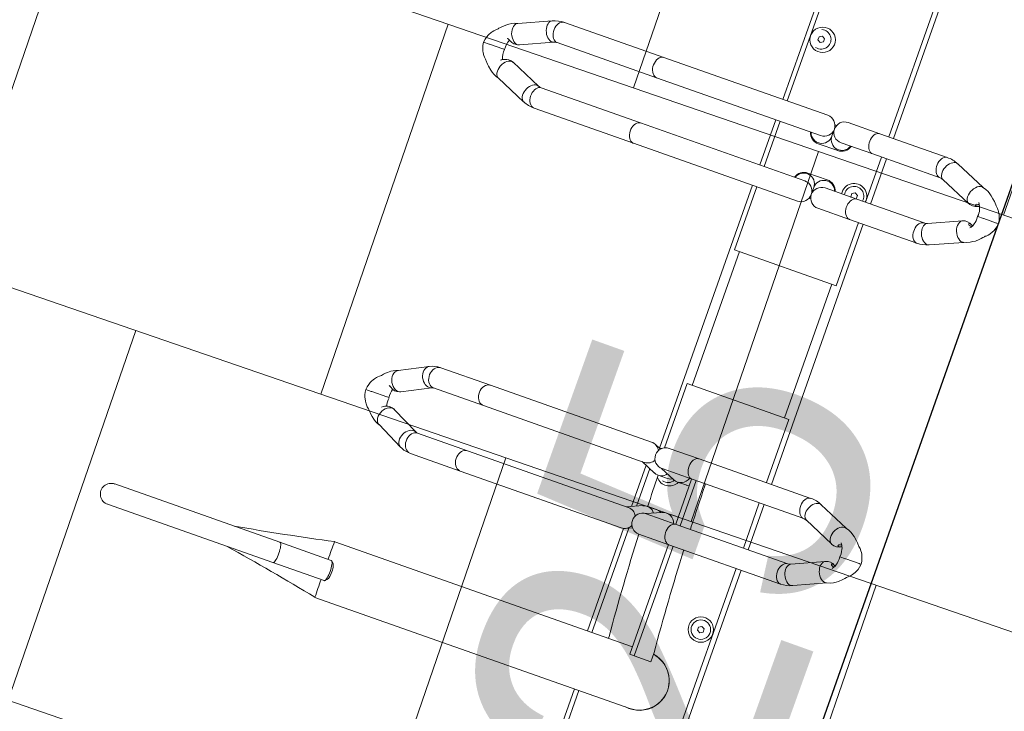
# Model space of a CAD drawing. Header units: metres. Extents: x 134157 to 138734, y 451157 to 455772.
# Tile 9 of 256: x 136357.682 to 136358.688, y 453244.903 to 453245.61. Entities that reach past the tile are written whole.
import ezdxf

# ---------------------------------------------------------------- set-up
doc = ezdxf.new("R2010")
doc.units = ezdxf.units.M
doc.layers.add('-DR-alg-hulplijnen', color=210, linetype='Continuous', plot=False)
doc.layers.add('-DR-nw-gr-arc-gras', color=7, linetype='Continuous', true_color=0xb5d5a4)
for name, color, linetype in [('-DR-nw-inr-fietsparkeren Tulip Traverse', 2, 'Continuous'), ('-DR-nw-txt-hoogtemaat', 2, 'Continuous'), ('VELOPA-FIG15', 1, 'Continuous'), ('VELOPA-FIG25', 1, 'Continuous')]:
    doc.layers.add(name, color=color, linetype=linetype)
doc.layers.add('-DR-nw-vh-arc-tegels 300x300x45', color=253, linetype='Continuous', lineweight=9)
doc.styles.add('Drong', font='txt', dxfattribs={"height": 1.8})

# ---------------------------------------------------------------- blocks, each defined once
blk = doc.blocks.new('Tulip Traverse')
at = {"layer": 'VELOPA-FIG15', "color": 252, "linetype": 'Continuous', "lineweight": 9}
for p, q in [((2322.5, 50), (2177.5, 50)), ((2322.5, -50), (2177.5, -50))]:
    blk.add_line(p, q, dxfattribs=at)
at = {"layer": 'VELOPA-FIG15', "color": 252, "linetype": 'Continuous', "lineweight": 9, "flags": 128}
for points in [[(2038.7, 121.5), (2038.4, 120.9), (2037.6, 119.9), (2036.5, 119.2), (2035.2, 118.6), (2033.6, 118.3), (2031.9, 118.2), (2030.1, 118.4), (2028.2, 118.8), (2026.3, 119.4), (2024.5, 120.2), (2022.9, 121.3), (2021.4, 122.4), (2020.2, 123.7), (2019.2, 125.1), (2018.6, 126.4), (2018.2, 127.8), (2018.2, 129.1), (2018.6, 130.3)], [(2086.3, 121.5), (2086.6, 120.9), (2087.4, 119.9), (2088.5, 119.2), (2089.8, 118.6), (2091.4, 118.3), (2093.1, 118.2), (2094.9, 118.4), (2096.8, 118.8), (2098.7, 119.4), (2100.5, 120.2), (2102.1, 121.3), (2103.6, 122.4), (2104.8, 123.7), (2105.8, 125.1), (2106.4, 126.4), (2106.8, 127.8), (2106.8, 129.1), (2106.4, 130.3)], [(2038, 118.1), (2037.8, 116.8), (2037.3, 115.5), (2036.4, 114.4), (2035.3, 113.3), (2033.9, 112.4), (2032.2, 111.7), (2030.4, 111.2), (2028.5, 110.9), (2026.5, 110.9), (2024.6, 111), (2022.7, 111.4), (2020.9, 112.1), (2019.4, 112.9), (2018.1, 113.8), (2017.1, 115), (2016.4, 116.2), (2016, 117.4), (2016, 118.1)], [(2087, 118.1), (2087.2, 116.8), (2087.7, 115.5), (2088.6, 114.4), (2089.7, 113.3), (2091.1, 112.4), (2092.8, 111.7), (2094.6, 111.2), (2096.5, 110.9), (2098.5, 110.9), (2100.4, 111), (2102.3, 111.4), (2104.1, 112.1), (2105.6, 112.9), (2106.9, 113.8), (2107.9, 115), (2108.6, 116.2), (2109, 117.4), (2109, 118.1)], [(2413.7, 106), (2413.4, 105.5), (2412.6, 104.5), (2411.5, 103.7), (2410.2, 103.1), (2408.6, 102.8), (2406.9, 102.7), (2405.1, 102.8), (2403.2, 103.2), (2401.3, 103.8), (2399.5, 104.7), (2397.9, 105.7), (2396.4, 106.9), (2395.2, 108.2), (2394.2, 109.6), (2393.6, 111), (2393.2, 112.4), (2393.2, 113.7), (2393.6, 114.9), (2393.6, 115)], [(2461.3, 106), (2461.6, 105.5), (2462.4, 104.5), (2463.5, 103.7), (2464.8, 103.1), (2466.4, 102.8), (2468.1, 102.7), (2469.9, 102.8), (2471.8, 103.2), (2473.7, 103.8), (2475.5, 104.7), (2477.1, 105.7), (2478.6, 106.9), (2479.8, 108.2), (2480.8, 109.6), (2481.4, 111), (2481.8, 112.4), (2481.8, 113.7), (2481.4, 114.9), (2481.4, 115)], [(2413, 102.9), (2412.8, 101.6), (2412.3, 100.3), (2411.4, 99.1), (2410.3, 98), (2408.9, 97.1), (2407.2, 96.4), (2405.4, 95.8), (2403.5, 95.5), (2401.5, 95.5), (2399.6, 95.7), (2397.7, 96.1), (2395.9, 96.7), (2394.4, 97.5), (2393.1, 98.5), (2392.1, 99.7), (2391.4, 100.9), (2391, 102.2), (2391, 102.9)], [(2462, 102.9), (2462.2, 101.6), (2462.7, 100.3), (2463.6, 99.1), (2464.7, 98), (2466.1, 97.1), (2467.8, 96.4), (2469.6, 95.8), (2471.5, 95.5), (2473.5, 95.5), (2475.4, 95.7), (2477.3, 96.1), (2479.1, 96.7), (2480.6, 97.5), (2481.9, 98.5), (2482.9, 99.7), (2483.6, 100.9), (2484, 102.2), (2484, 102.9)], [(2038, 45.1), (2037.8, 43.9), (2037.3, 42.6), (2036.4, 41.4), (2035.3, 40.4), (2033.9, 39.5), (2032.2, 38.8), (2030.4, 38.3), (2028.5, 38), (2026.5, 37.9), (2024.6, 38.1), (2022.7, 38.5), (2020.9, 39.1), (2019.4, 39.9), (2018.1, 40.9), (2017.1, 42), (2016.4, 43.2), (2016, 44.5), (2016, 45.1)], [(2087, 45.1), (2087.2, 43.9), (2087.7, 42.6), (2088.6, 41.4), (2089.7, 40.4), (2091.1, 39.5), (2092.8, 38.8), (2094.6, 38.3), (2096.5, 38), (2098.5, 37.9), (2100.4, 38.1), (2102.3, 38.5), (2104.1, 39.1), (2105.6, 39.9), (2106.9, 40.9), (2107.9, 42), (2108.6, 43.2), (2109, 44.5), (2109, 45.1)], [(2413, -18.1), (2412.8, -19.4), (2412.3, -20.7), (2411.4, -21.9), (2410.3, -23), (2408.9, -23.9), (2407.2, -24.6), (2405.4, -25.2), (2403.5, -25.5), (2401.5, -25.5), (2399.6, -25.3), (2397.7, -24.9), (2395.9, -24.3), (2394.4, -23.5), (2393.1, -22.5), (2392.1, -21.3), (2391.4, -20.1), (2391, -18.8), (2391, -18.1)], [(2462, -18.1), (2462.2, -19.4), (2462.7, -20.7), (2463.6, -21.9), (2464.7, -23), (2466.1, -23.9), (2467.8, -24.6), (2469.6, -25.2), (2471.5, -25.5), (2473.5, -25.5), (2475.4, -25.3), (2477.3, -24.9), (2479.1, -24.3), (2480.6, -23.5), (2481.9, -22.5), (2482.9, -21.3), (2483.6, -20.1), (2484, -18.8), (2484, -18.1)], [(2038, -189), (2037.8, -190.3), (2037.3, -191.6), (2036.4, -192.7), (2035.3, -193.8), (2033.9, -194.7), (2032.2, -195.4), (2030.4, -196), (2028.5, -196.3), (2026.5, -196.3), (2024.6, -196.1), (2022.7, -195.7), (2020.9, -195.1), (2019.4, -194.3), (2018.1, -193.3), (2017.1, -192.2), (2016.4, -190.9), (2016, -189.6), (2016, -189)], [(2087, -189), (2087.2, -190.3), (2087.7, -191.6), (2088.6, -192.7), (2089.7, -193.8), (2091.1, -194.7), (2092.8, -195.4), (2094.6, -196), (2096.5, -196.3), (2098.5, -196.3), (2100.4, -196.1), (2102.3, -195.7), (2104.1, -195.1), (2105.6, -194.3), (2106.9, -193.3), (2107.9, -192.2), (2108.6, -190.9), (2109, -189.6), (2109, -189)], [(2413, -244.2), (2412.8, -245.7), (2412.3, -247.1), (2411.4, -248.5), (2410.3, -249.7), (2408.9, -250.7), (2407.2, -251.6), (2405.4, -252.1), (2403.5, -252.5), (2401.5, -252.5), (2399.6, -252.3), (2397.7, -251.9), (2395.9, -251.2), (2394.4, -250.2), (2393.1, -249.1), (2392.1, -247.8), (2391.4, -246.4), (2391, -244.9), (2391, -244.2)], [(2462, -244.2), (2462.2, -245.7), (2462.7, -247.1), (2463.6, -248.5), (2464.7, -249.7), (2466.1, -250.7), (2467.8, -251.6), (2469.6, -252.1), (2471.5, -252.5), (2473.5, -252.5), (2475.4, -252.3), (2477.3, -251.9), (2479.1, -251.2), (2480.6, -250.2), (2481.9, -249.1), (2482.9, -247.8), (2483.6, -246.4), (2484, -244.9), (2484, -244.2)], [(2038, -296.7), (2037.8, -298.1), (2037.3, -299.3), (2036.4, -300.5), (2035.3, -301.6), (2033.9, -302.5), (2032.2, -303.2), (2030.4, -303.7), (2028.5, -304), (2026.5, -304.1), (2024.6, -303.9), (2022.7, -303.5), (2020.9, -302.9), (2019.4, -302.1), (2018.1, -301.1), (2017.1, -299.9), (2016.4, -298.7), (2016, -297.4), (2016, -296.7)], [(2038.7, -300), (2038.9, -300.6), (2039.1, -301.9)], [(2086.3, -300), (2086.1, -300.6), (2085.9, -301.9)], [(2087, -296.7), (2087.2, -298.1), (2087.7, -299.3), (2088.6, -300.5), (2089.7, -301.6), (2091.1, -302.5), (2092.8, -303.2), (2094.6, -303.7), (2096.5, -304), (2098.5, -304.1), (2100.4, -303.9), (2102.3, -303.5), (2104.1, -302.9), (2105.6, -302.1), (2106.9, -301.1), (2107.9, -299.9), (2108.6, -298.7), (2109, -297.4), (2109, -296.7)], [(2413, -298.2), (2412.8, -299.7), (2412.3, -301.2), (2411.4, -302.5), (2410.3, -303.7), (2408.9, -304.8), (2407.2, -305.6), (2405.4, -306.2), (2403.5, -306.5), (2401.5, -306.6), (2399.6, -306.4), (2397.7, -305.9), (2395.9, -305.2), (2394.4, -304.3), (2393.1, -303.1), (2392.1, -301.8), (2391.4, -300.4), (2391, -299), (2391, -298.2)], [(2413.5, -300), (2413.9, -301.2), (2414.1, -302.7)], [(2461.5, -300), (2461.1, -301.2), (2460.9, -302.7)], [(2462, -298.2), (2462.2, -299.7), (2462.7, -301.2), (2463.6, -302.5), (2464.7, -303.7), (2466.1, -304.8), (2467.8, -305.6), (2469.6, -306.2), (2471.5, -306.5), (2473.5, -306.6), (2475.4, -306.4), (2477.3, -305.9), (2479.1, -305.2), (2480.6, -304.3), (2481.9, -303.1), (2482.9, -301.8), (2483.6, -300.4), (2484, -299), (2484, -298.2)], [(2039.1, -301.9), (2038.9, -303.2), (2038.4, -304.6), (2037.6, -306), (2036.5, -307.3), (2035.2, -308.6), (2033.6, -309.7), (2031.9, -310.6), (2030.1, -311.4), (2028.2, -311.9), (2026.3, -312.1), (2024.5, -312.2), (2022.9, -312), (2021.4, -311.5), (2020.2, -310.8), (2019.2, -309.9), (2018.6, -308.9)], [(2085.9, -301.9), (2086.1, -303.2), (2086.6, -304.6), (2087.4, -306), (2088.5, -307.3), (2089.8, -308.6), (2091.4, -309.7), (2093.1, -310.6), (2094.9, -311.4), (2096.8, -311.9), (2098.7, -312.1), (2100.5, -312.2), (2102.1, -312), (2103.6, -311.5), (2104.8, -310.8), (2105.8, -309.9), (2106.4, -308.9)], [(2414.1, -302.7), (2413.9, -304.2), (2413.4, -305.8), (2412.6, -307.3), (2411.5, -308.7), (2410.2, -310.1), (2408.6, -311.2), (2406.9, -312.2), (2405.1, -312.9), (2403.2, -313.4), (2401.3, -313.6), (2399.5, -313.5), (2397.9, -313.1), (2396.4, -312.5), (2395.2, -311.6), (2394.2, -310.6), (2393.8, -309.9)], [(2460.9, -302.7), (2461.1, -304.2), (2461.6, -305.8), (2462.4, -307.3), (2463.5, -308.7), (2464.8, -310.1), (2466.4, -311.2), (2468.1, -312.2), (2469.9, -312.9), (2471.8, -313.4), (2473.7, -313.6), (2475.5, -313.5), (2477.1, -313.1), (2478.6, -312.5), (2479.8, -311.6), (2480.8, -310.6), (2481.2, -309.9)], [(2625, -390.9), (2623, -391), (2621.1, -391.1), (2619.4, -391.3), (2617.8, -391.6), (2616.4, -391.9), (2615.3, -392.3), (2614.5, -392.8), (2614.1, -393.2), (2614, -393.6)], [(2636, -393.6), (2635.9, -393.2), (2635.5, -392.8), (2634.7, -392.3), (2633.6, -391.9), (2632.2, -391.6), (2630.6, -391.3), (2628.9, -391.1), (2627, -391), (2625, -390.9)]]:
    blk.add_lwpolyline(points, dxfattribs=at)
at = {"layer": 'VELOPA-FIG25', "color": 252, "linetype": 'Continuous', "lineweight": 9}
for p, q in [((2062.5, 188.4), (2062.5, 190)), ((2062.5, 188), (2062.5, 188.4)), ((2062.5, 174), (2062.5, 188)), ((2062.5, 174), (2062.5, 173.7)), ((2062.5, 173.7), (2062.5, 167.5)), ((2437.5, 172), (2437.5, 173.7)), ((2437.5, 171.6), (2437.5, 172)), ((2437.5, 157.2), (2437.5, 171.6)), ((2032.8, 163), (2018.6, 130.3)), ((2106.4, 130.3), (2092.2, 163)), ((2038.7, 121.5), (2053.1, 154.4)), ((2071.9, 154.4), (2086.3, 121.5)), ((2437.5, 157.2), (2437.5, 156.9)), ((2437.5, 156.9), (2437.5, 150.7)), ((2407.9, 147), (2393.6, 115)), ((2481.4, 115), (2467.1, 147)), ((2413.7, 106), (2428, 138.2)), ((2447, 138.2), (2461.3, 106)), ((2016, 118.1), (2016, 45.1)), ((2038, 45.1), (2038, 118.1)), ((2087, 118.1), (2087, 45.1)), ((2109, 45.1), (2109, 118.1)), ((2391, 102.9), (2391, -18.1)), ((2413, -18.1), (2413, 102.9)), ((2462, 102.9), (2462, -18.1)), ((2484, -18.1), (2484, 102.9)), ((2016, 60), (1734, 60)), ((2016, 54.7), (1734, 54.7)), ((2087, 60), (2038, 60)), ((2087, 54.7), (2038, 54.7)), ((2391, 60), (2109, 60)), ((2177.5, 54.7), (2109, 54.7)), ((2177.5, -55.3), (2177.5, 54.7)), ((2391, 54.7), (2322.5, 54.7)), ((2322.5, 54.7), (2322.5, -55.3)), ((2462, 60), (2413, 60)), ((2462, 54.7), (2413, 54.7)), ((2766, 60), (2484, 60)), ((2766, 54.7), (2484, 54.7)), ((2016, 45.1), (2016, 10.8)), ((2038, 10.8), (2038, 45.1)), ((2081.5, 41.5), (2083.3, 44.5)), ((2083.3, 38.5), (2081.5, 41.5)), ((2083.3, 44.5), (2086.7, 44.5)), ((2086.7, 44.5), (2087, 44)), ((2087, 45.1), (2087, 10.8)), ((2109, 10.8), (2109, 45.1)), ((2551.5, 41.5), (2553.3, 44.5)), ((2553.3, 38.5), (2551.5, 41.5)), ((2553.3, 44.5), (2556.7, 44.5)), ((2556.7, 44.5), (2558.5, 41.5)), ((2558.5, 41.5), (2556.7, 38.5)), ((2086.7, 38.5), (2083.3, 38.5)), ((2087, 39), (2086.7, 38.5)), ((2556.7, 38.5), (2553.3, 38.5)), ((2046.6, -10.8), (2046.6, 10.2)), ((2078.4, 10.2), (2078.4, -10.8)), ((2022.7, 0.6), (2022.7, -1.1)), ((2102.3, -1.1), (2102.3, 0.6)), ((2593, 4.2), (2603, 4.2)), ((2603, -13.7), (2603, 4.2)), ((2027, -0.3), (2034.5, -0.3)), ((2034.7, -0.3), (2034.5, -0.3)), ((2090.5, -0.3), (2090.3, -0.3)), ((2090.5, -0.3), (2098, -0.3)), ((2655.2, -341.2), (2655.2, -0.1)), ((2016, -11.3), (2016, -189)), ((2038, -189), (2038, -11.3)), ((2087, -11.3), (2087, -189)), ((2109, -189), (2109, -11.3)), ((2391, -18.1), (2391, -50.6)), ((2413, -13.7), (2462, -13.7)), ((2413, -50.6), (2413, -18.1)), ((2413, -18.6), (2462, -18.6)), ((2462, -18.1), (2462, -50.6)), ((2484, -13.7), (2603, -13.7)), ((2484, -50.6), (2484, -18.1)), ((2484, -18.6), (2603, -18.6)), ((2594.8, -18.6), (2594.8, -341.1)), ((2603, -13.7), (2603, -18.6)), ((2420.7, -31.3), (2420.7, -21.2)), ((2454.3, -21.2), (2454.3, -31.3)), ((2413, -51.2), (2419.8, -35.5)), ((2455.2, -35.5), (2462, -51.2)), ((1941.5, -43.5), (1943.3, -40.5)), ((1943.3, -46.5), (1941.5, -43.5)), ((1943.3, -40.5), (1946.7, -40.5)), ((1946.7, -46.5), (1943.3, -46.5)), ((1946.7, -40.5), (1948.5, -43.5)), ((1948.5, -43.5), (1946.7, -46.5)), ((2420.7, -52.2), (2420.7, -42.1)), ((2454.3, -42.1), (2454.3, -52.2)), ((2594.8, -44.5), (2593, -44.5)), ((1905.1, -55.3), (2016, -55.3)), ((2016, -60), (1905.1, -60)), ((2038, -55.3), (2087, -55.3)), ((2087, -60), (2038, -60)), ((2109, -55.3), (2177.5, -55.3)), ((2394, -60), (2109, -60)), ((2322.5, -55.3), (2392, -55.3)), ((2394.8, -58.9), (2391.9, -65.6)), ((2413, -72.1), (2419.8, -56.4)), ((2455.2, -56.4), (2462, -72.1)), ((2483.1, -65.6), (2480.2, -58.9)), ((2655.2, -55.3), (2766, -55.3)), ((2766, -60), (2655.2, -60)), ((2391, -69.9), (2391, -244.2)), ((2413, -244.2), (2413, -69.9)), ((2459.9, -67.3), (2415.1, -67.3)), ((2457.8, -62.4), (2417.2, -62.4)), ((2462, -69.9), (2462, -244.2)), ((2594.8, -62.4), (2481.7, -62.4)), ((2594.8, -67.3), (2483.7, -67.3)), ((2484, -244.2), (2484, -69.9)), ((2016, -189), (2016, -296.7)), ((2038, -296.7), (2038, -189)), ((2087, -189), (2087, -296.7)), ((2109, -296.7), (2109, -189)), ((2391, -244.2), (2391, -298.2)), ((2413, -298.2), (2413, -244.2)), ((2462, -244.2), (2462, -298.2)), ((2484, -298.2), (2484, -244.2)), ((2053.1, -332.4), (2038.7, -300)), ((2086.3, -300), (2071.9, -332.4)), ((2427.8, -328.3), (2413.5, -300)), ((2461.5, -300), (2447.2, -328.3)), ((2018.6, -308.9), (2032.9, -341.3)), ((2092.1, -341.3), (2106.4, -308.9)), ((2393.8, -309.9), (2408.2, -338.2)), ((2466.8, -338.2), (2481.2, -309.9)), ((2428.1, -329), (2427.9, -328.4)), ((2447.1, -328.4), (2446.9, -329.1)), ((2053.2, -332.7), (2053.1, -332.4)), ((2071.9, -332.4), (2071.8, -332.7)), ((2437.5, -339.9), (2437.5, -337.9)), ((2437.5, -339.9), (2437.5, -340.3)), ((2437.5, -356.6), (2437.5, -340.3)), ((2614, -338.1), (2614, -393.6)), ((2616.8, -335.1), (2614.3, -337.4)), ((2635.7, -337.4), (2633.2, -335.1)), ((2636, -393.6), (2636, -338.1)), ((2062.5, -346.7), (2062.5, -345)), ((2062.5, -346.7), (2062.5, -347.1)), ((2062.5, -361.4), (2062.5, -347.1)), ((2062.5, -361.7), (2062.5, -361.4)), ((2062.5, -367.9), (2062.5, -361.7)), ((2437.5, -357), (2437.5, -356.6)), ((2437.5, -363), (2437.5, -357)), ((2614, -393.6), (2614, -572.7)), ((2636, -393.6), (2636, -572.7))]:
    blk.add_line(p, q, dxfattribs=at)
at = {"layer": 'VELOPA-FIG25', "color": 252, "linetype": 'Continuous', "lineweight": 9, "flags": 128}
for points in [[(2062.5, 190), (2059.1, 189.5), (2056.3, 188.7), (2053.8, 187.6), (2052.1, 186.7), (2051, 186.1), (2050.5, 185.7), (2049.7, 185.2), (2048.1, 183.9), (2046.5, 182.3), (2045.9, 181.5), (2045.2, 180.9), (2043.9, 179.8), (2042.5, 178.5), (2040.2, 176.1), (2038, 173.6), (2036.6, 171.5), (2035.1, 169), (2033.7, 166), (2032.6, 162.3)], [(2092.4, 162.3), (2091.3, 166), (2089.9, 169), (2088.4, 171.5), (2087, 173.6), (2084.1, 176.9), (2082.5, 178.5), (2081.1, 179.8), (2080.4, 180.4), (2079.8, 180.9), (2079.1, 181.5), (2078.5, 182.3), (2076.9, 183.9), (2075.3, 185.2), (2074.2, 186), (2073.5, 186.4), (2072.4, 187), (2070.8, 187.8), (2068.7, 188.7), (2065.9, 189.5), (2062.5, 190)], [(2437.5, 173.7), (2434.2, 173.2), (2431.6, 172.5), (2429.7, 171.7), (2427.6, 170.8), (2426.1, 169.9), (2424.7, 168.9), (2422.8, 167.3), (2421.1, 165.5), (2420.4, 164.7), (2419.7, 164.2), (2418.2, 162.9), (2416.5, 161.2), (2413.2, 157.6), (2411.8, 155.7), (2410.3, 153.2), (2408.8, 150.1), (2407.6, 146.2)], [(2467.4, 146.2), (2466.2, 150.1), (2464.7, 153.2), (2463.2, 155.7), (2461.8, 157.6), (2458.5, 161.2), (2456.8, 162.9), (2455.3, 164.2), (2454.6, 164.7), (2453.9, 165.5), (2452.2, 167.3), (2450.3, 168.9), (2448.9, 169.9), (2447.4, 170.8), (2445.3, 171.7), (2443.4, 172.5), (2440.8, 173.2), (2437.5, 173.7)], [(2032.7, 162.3), (2032.6, 161.4), (2032.8, 159.9), (2033.3, 158.4), (2034.3, 156.9), (2035.6, 155.5), (2037.2, 154.2), (2039, 153.1), (2041, 152.2), (2043, 151.6), (2045, 151.2), (2047, 151.1), (2048.8, 151.4), (2050.4, 151.9), (2051.7, 152.6), (2052.7, 153.6), (2053.1, 154.5)], [(2051.7, 165.8), (2052.2, 164.9), (2052.7, 163.8), (2053, 162.7), (2053, 162), (2052.9, 161.5), (2052.6, 161.3), (2052.1, 161.4), (2051.5, 161.9), (2051, 162.6), (2050.8, 163.7), (2050.7, 164.7), (2050.7, 165.2)], [(2062.5, 167.4), (2065.1, 167.6), (2067.4, 167.4), (2069.3, 167.1), (2070.8, 166.7), (2073.1, 165.9), (2075, 164.8), (2075.7, 164.2), (2076.1, 163.9), (2076.2, 163.8), (2076.2, 163.9)], [(2092.3, 162.3), (2092.5, 161.4), (2092.3, 159.9), (2091.7, 158.4), (2090.7, 156.9), (2089.4, 155.5), (2087.8, 154.2), (2086, 153.1), (2084, 152.2), (2082, 151.6), (2080, 151.2), (2078, 151.1), (2076.2, 151.4), (2074.6, 151.9), (2073.3, 152.6), (2072.3, 153.6), (2071.9, 154.5)], [(2072, 162.2), (2072.1, 161.6), (2072.3, 161.4), (2072.8, 161.4), (2073.4, 161.7), (2074, 162.5), (2074.2, 163.6), (2074.3, 164.7), (2074.3, 165.2)], [(2407.7, 146.2), (2407.6, 145.2), (2407.8, 143.7), (2408.3, 142.2), (2409.3, 140.7), (2410.6, 139.3), (2412.2, 137.9), (2414, 136.8), (2416, 135.9), (2418, 135.3), (2420, 134.9), (2422, 134.9), (2423.8, 135.1), (2425.4, 135.7), (2426.7, 136.5), (2427.7, 137.5), (2428, 138.3)], [(2423.5, 147), (2423.5, 147), (2423.6, 147.1), (2424, 147.4), (2424.7, 147.9), (2425.6, 148.5), (2426.8, 149.1), (2428.2, 149.7), (2429.8, 150.1), (2431.8, 150.5), (2434.4, 150.8), (2437.5, 150.7)], [(2427, 149.2), (2427.2, 148.8), (2427.7, 147.7), (2428, 146.6), (2428, 145.8), (2427.9, 145.3), (2427.6, 145.1), (2427.1, 145.2), (2426.5, 145.6), (2426, 146.3), (2425.8, 147.3), (2425.7, 148.4), (2425.7, 148.5)], [(2437.5, 150.7), (2440.1, 150.8), (2442.4, 150.6), (2444.3, 150.4), (2445.8, 150), (2448.1, 149.2), (2450, 148.1), (2450.7, 147.6), (2451.1, 147.3), (2451.3, 147.2), (2451.3, 147.2)], [(2447, 146), (2447.1, 145.4), (2447.3, 145.1), (2447.8, 145.1), (2448.4, 145.4), (2449, 146.2), (2449.2, 147.3), (2449.3, 148.4), (2449.3, 148.5)], [(2467.3, 146.2), (2467.5, 145.2), (2467.3, 143.7), (2466.7, 142.2), (2465.7, 140.7), (2464.4, 139.3), (2462.8, 137.9), (2461, 136.8), (2459, 135.9), (2457, 135.3), (2455, 134.9), (2453, 134.9), (2451.2, 135.1), (2449.6, 135.7), (2448.3, 136.5), (2447.3, 137.5), (2447, 138.3)], [(2420.6, -21.2), (2420.7, -21.1), (2420.2, -18.6)], [(2454.4, -21.2), (2454.3, -21.1), (2454.8, -18.6)], [(2419.1, -37), (2420.1, -38.6), (2420.6, -42.1)], [(2455.9, -37), (2454.9, -38.6), (2454.4, -42.1)], [(2394.1, -60.4), (2393.9, -59.5), (2393.7, -57.8)], [(2408.2, -338.2), (2408.3, -338.5), (2409.3, -339.8), (2410.6, -340.8), (2412.2, -341.5), (2414, -341.9), (2416, -341.9), (2418, -341.6), (2420, -341), (2422, -340.2), (2423.8, -339), (2425.4, -337.6), (2426.7, -336.1), (2427.7, -334.4), (2428.3, -332.7), (2428.5, -331.1)], [(2428.5, -331.1), (2428.3, -329.5), (2427.8, -328.3)], [(2446.6, -331.1), (2446.8, -329.5), (2447.2, -328.3)], [(2466.8, -338.2), (2466.7, -338.5), (2465.7, -339.8), (2464.4, -340.8), (2462.8, -341.5), (2461, -341.9), (2459, -341.9), (2457, -341.6), (2455, -341), (2453, -340.2), (2451.2, -339), (2449.6, -337.6), (2448.3, -336.1), (2447.3, -334.4), (2446.8, -332.7), (2446.6, -331.1)], [(2032.9, -341.1), (2033.7, -344), (2035.1, -347), (2036.6, -349.5), (2037.9, -351.4), (2040.9, -354.8), (2042.5, -356.4), (2044, -357.7), (2044.6, -358.3), (2045.2, -358.8), (2045.8, -359.4), (2046.5, -360.2), (2048.1, -361.8), (2049.7, -363.1), (2050.8, -363.9), (2051.5, -364.3), (2052.6, -364.9), (2054.2, -365.7), (2056.3, -366.6), (2059.1, -367.4), (2062.5, -367.9)], [(2033, -341.3), (2033.3, -342), (2034.3, -343.1), (2035.6, -343.9), (2037.2, -344.4), (2039, -344.6), (2041, -344.6), (2043, -344.2), (2045, -343.6), (2047, -342.7), (2048.8, -341.5), (2050.4, -340.2), (2051.7, -338.8), (2052.7, -337.3), (2053.3, -335.8), (2053.5, -334.3)], [(2053.5, -334.3), (2053.3, -332.9), (2053, -332.4)], [(2062.5, -367.9), (2065.9, -367.4), (2068.7, -366.6), (2071.2, -365.5), (2072.9, -364.7), (2074, -364), (2074.5, -363.6), (2075.3, -363.1), (2076.9, -361.8), (2078.5, -360.2), (2079.2, -359.4), (2079.8, -358.8), (2080.4, -358.3), (2081, -357.7), (2082.5, -356.4), (2084.1, -354.8), (2087.1, -351.4), (2088.5, -349.5), (2089.9, -347), (2091.3, -344), (2092.1, -341.1)], [(2071.7, -333.1), (2071.2, -335), (2071, -337.3), (2071.3, -339.4), (2071.8, -341.1), (2072.9, -343.5), (2073.4, -344.3), (2073.8, -344.9), (2074, -345.3), (2074, -345.3)], [(2071.6, -334.3), (2071.8, -332.9), (2072, -332.4)], [(2092, -341.3), (2091.7, -342), (2090.7, -343.1), (2089.4, -343.9), (2087.8, -344.4), (2086, -344.6), (2084, -344.6), (2082, -344.2), (2080, -343.6), (2078, -342.7), (2076.2, -341.5), (2074.6, -340.2), (2073.3, -338.8), (2072.3, -337.3), (2071.8, -335.8), (2071.6, -334.3)], [(2408.1, -338), (2408.8, -340.4), (2410.2, -343.1), (2411.5, -345.1), (2412.6, -346.5), (2413.6, -347.8), (2415, -349.4), (2416.7, -351), (2418.5, -352.6), (2420, -354.2), (2421.3, -355.6), (2422.5, -356.8), (2423.4, -357.5), (2424.3, -358.2), (2425.6, -359.1), (2427.5, -360.2), (2429.4, -361), (2431.6, -361.8), (2434.4, -362.5), (2437.5, -363)], [(2426.9, -339.6), (2426.6, -340.1), (2426, -341.1), (2425.8, -341.8), (2425.7, -342), (2425.7, -341.8), (2425.8, -341.3), (2425.8, -340.6)], [(2437.5, -363), (2440.4, -362.6), (2443, -361.9), (2445.1, -361.2), (2446.9, -360.4), (2448.8, -359.4), (2450.2, -358.6), (2451.2, -357.9), (2453.6, -355.8), (2455.4, -353.8), (2456.2, -352.9), (2457.2, -352), (2458.4, -351), (2459.7, -349.7), (2461.4, -347.8), (2463.5, -345.1), (2465, -342.8), (2466.3, -340.1), (2467, -338)], [(2625, -335.4), (2623, -335.4), (2621.1, -335.6), (2619.4, -335.8), (2617.8, -336.1), (2616.4, -336.4), (2615.3, -336.8), (2614.5, -337.2), (2614.1, -337.7), (2614, -338.1)], [(2616.8, -335.1), (2616.9, -335), (2617.6, -334.6), (2618.7, -334.3), (2620, -334), (2621.5, -333.8), (2623.2, -333.6), (2625, -333.6)], [(2625, -333.6), (2626.8, -333.6), (2628.5, -333.8), (2630, -334), (2631.3, -334.3), (2632.4, -334.6), (2633.1, -335), (2633.2, -335.1)], [(2636, -338.1), (2635.9, -337.7), (2635.5, -337.2), (2634.7, -336.8), (2633.6, -336.4), (2632.2, -336.1), (2630.6, -335.8), (2628.9, -335.6), (2627, -335.4), (2625, -335.4)], [(2052.3, -342.7), (2052.2, -342.9), (2051.6, -343.9), (2051, -345.1), (2050.8, -345.9), (2050.7, -346.2), (2050.7, -346.2)]]:
    blk.add_lwpolyline(points, dxfattribs=at)
at = {"layer": 'VELOPA-FIG25', "color": 252, "linetype": 'Continuous', "lineweight": 9}
for centre, radius in [((2555, 41.5), 13), ((2555, 41.5), 10), ((1945, -42), 13)]:
    blk.add_circle(centre, radius, dxfattribs=at)
for centre, radius, start, end in [((2060, 149.1), 18.5, 82.1098, 127.3763), ((2041.7, 159), 12.3, 338.4965, 33.8595), ((2081.6, 158.8), 10.6, 147.1944, 204.338), ((2079.5, 161.4), 7.59, 145.2636, 174.2273), ((2416.8, 142.9), 12.2, 337.8613, 31.5545), ((2456.5, 142.7), 10.6, 146.3888, 204.8402), ((2453.7, 145.5), 6.81, 146.8801, 175.2455), ((2046.4, 118), 30.4, 156.2888, 179.9028), ((2046.4, 118), 8.35, 155.776, 179.712), ((2078.5, 118), 8.54, 0.5484, 23.9635), ((2078.5, 118), 30.5, 0.1365, 23.6714), ((2420.6, 102.9), 29.6, 155.7871, 179.8918), ((2454.3, 102.8), 29.7, 0.1503, 24.1702), ((2420.6, 102.9), 7.55, 155.1689, 179.649), ((2454.3, 102.8), 7.74, 0.6599, 24.5221), ((2085, 41.5), 13, 81.1456, 278.8544), ((2085, 41.5), 10, 78.4571, 281.5429), ((2625, -0.3), 30.5, 351.3116, 171.5322), ((2034.6, 10.7), 11, 269.9038, 72.1385), ((2034.7, 10.2), 12, 0, 73.7845), ((2090.4, 10.2), 12, 106.2055, 180), ((2090.4, 10.7), 11, 107.8615, 270.0962), ((2625, 0), 30.1, 359.7685, 171.8778), ((2027, 10.8), 11, 180, 0), ((2098, 10.8), 11, 180, 0), ((2401.8, 2374.2), 2377.6, 271.9815, 274.6127), ((2027, -11.3), 11, 0, 180), ((2034.7, -11.2), 11, 287.5241, 90.0274), ((2090.3, -11.2), 11, 89.9726, 252.4759), ((2098, -11.3), 11, 0, 180), ((2393.9, 2582.8), 2586.4, 270.4234, 271.5091), ((2034.7, -10.8), 12, 286.2155, 0), ((2090.4, -10.8), 12, 180, 253.7945), ((2409.9, -31.2), 10.8, 336.647, 73.2243), ((2465.1, -31.2), 10.8, 106.7757, 203.353), ((1945, -43.5), 10, 60, 195.466), ((1945, -43.5), 10, 344.534, 60), ((2415, -43.5), 10, 344.534, 60), ((2415, -42), 13, 308.5211, 64.2094), ((2410, -52.2), 10.6, 336.4236, 53.9238), ((2465, -52.2), 10.6, 126.0762, 203.5764), ((2401.8, 2325.5), 2377.7, 271.9815, 274.6127), ((2402, -50.6), 11, 180, 0), ((2401.8, -69.9), 10.8, 117.2725, 179.8318), ((2402.2, -69.9), 10.8, 0.2797, 62.616), ((2393.9, 2532.4), 2584.7, 270.5924, 271.3342), ((2473, -50.6), 11, 180, 0), ((2472.8, -69.9), 10.8, 117.393, 179.7118), ((2473.2, -69.9), 10.8, 0.1665, 62.7287), ((2046, -296.7), 29.9, 180.1465, 204.0079), ((2046, -296.7), 8, 180.6237, 204.3373), ((2079.2, -296.7), 7.81, 335.3701, 359.669), ((2079.2, -296.7), 29.8, 335.9495, 359.8966), ((2416.8, -298.1), 25.8, 180.2359, 207.0873), ((2417, -298.1), 3.97, 181.9958, 208.1245), ((2458.1, -298.1), 3.91, 331.6796, 358.2002), ((2458.3, -298.1), 25.7, 332.8593, 359.818), ((2419.3, -333.5), 9.75, 321.0807, 23.266), ((2458.2, -333.6), 12.2, 160.5616, 222.1983), ((2043.8, -337), 10.2, 326.0065, 22.3686), ((2434.6, -315.5), 22.6, 253.7086, 277.3994), ((2440.4, -314.6), 23.4, 262.9441, 285.5692), ((-58.5, -892.7), 2710, 9.5497, 11.7415), ((2609.7, 230.5), 571.9, 268.5109, 270.4289), ((5362.6, -902.9), 2765.1, 168.2804, 170.4286), ((2641, 146.7), 488.1, 269.4088, 271.6564), ((2059.8, -326.1), 19.1, 245.4192, 277.9826), ((2064.9, -324.6), 20.6, 263.2008, 292.8484), ((2625, -572.7), 11, 179.0855, 0.9145)]:
    blk.add_arc(centre, radius, start, end, dxfattribs=at)
blk = doc.blocks.new('Tulip fietsenrek rail')
at = {"layer": '-DR-alg-hulplijnen'}
blk.add_lwpolyline([(3150, -1935), (3150, -10), (150, -10), (150, -1935)], close=True, dxfattribs=at)
at = {"layer": 'VELOPA-FIG15'}
blk.add_blockref('Tulip Traverse', (150, -200), dxfattribs=at)

msp = doc.modelspace()

# ---------------------------------------------------------------- hatches: boundary and pattern name
at = {"layer": '-DR-nw-gr-arc-gras', "transparency": 33554687}
h = msp.add_hatch(dxfattribs=at)
h.set_pattern_fill('AGR-BOLLEN', color=256, scale=0.1, pattern_type=2)
h.set_pattern_definition([(115.335625, (136419.71802, 453326.2367), (-0.223681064, -0.105903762), [0.06, -0.187485]), (205.335625, (136419.71802, 453326.2367), (0.105903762, -0.223681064), [0.06, -0.187485])])
edge = h.paths.add_edge_path()
edge.add_arc((-7000776.8095, 3043164.5676), 7592527.9974, 340.05675056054, 340.05722562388)
edge.add_line((136455.7816, 453494.2543), (136455.1236, 453494.4934))
edge.add_arc((380495.2224, 364992.5484), 259592.3036, 160.066656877, 160.080445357)
edge.add_line((136433.8323, 453435.7615), (136433.8135, 453435.7683))
edge.add_line((136433.8135, 453435.7683), (136432.1795, 453431.2551))
edge.add_line((136432.1795, 453431.2551), (136432.1983, 453431.2483))
edge.add_line((136432.1983, 453431.2483), (136431.6776, 453429.8696))
edge.add_line((136431.6776, 453429.8696), (136432.3364, 453429.6312))
edge.add_line((136432.3364, 453429.6312), (136434.3093, 453435.0766))
at = {"layer": '-DR-nw-vh-arc-tegels 300x300x45'}
h = msp.add_hatch(dxfattribs=at)
h.set_pattern_fill('AVH-TEGEL_200X200_HALFST', color=256, scale=2, angle=71, pattern_type=2)
h.set_pattern_definition([(71, (0, 0), (-0.05887645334, 0.44332106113), [0.4, -0.4]), (161, (0, 0), (-0.13022726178, -0.37820743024), [])])
edge = h.paths.add_edge_path()
edge.add_line((136352.2812, 453245.1899), (136357.3044, 453243.416))
edge.add_line((136357.3044, 453243.416), (136356.43, 453240.9399))
edge.add_arc((136353.7898, 453241.8722), 2.8, 253.3613, 340.5499, ccw=False)
edge.add_line((136352.988, 453239.1895), (136352.0299, 453239.4758))
edge.add_line((136352.0299, 453239.4758), (136351.7436, 453238.5177))
edge.add_line((136351.7436, 453238.5177), (136352.7017, 453238.2313))
edge.add_arc((136353.7894, 453241.8768), 3.8043, 253.3871, 342.5675)
edge.add_line((136357.4189, 453240.7371), (136357.136, 453240.837))
edge.add_line((136357.136, 453240.837), (136357.6355, 453242.2514))
edge.add_line((136357.6355, 453242.2514), (136357.9184, 453242.1515))
edge.add_line((136357.9184, 453242.1515), (136358.2473, 453243.083))
edge.add_line((136358.2473, 453243.083), (136360.8887, 453250.5626))
edge.add_line((136360.8887, 453250.5626), (136360.6529, 453250.6459))
edge.add_line((136360.6529, 453250.6459), (136360.8028, 453251.0702))
edge.add_line((136360.8028, 453251.0702), (136360.7556, 453251.0868))
edge.add_line((136360.7556, 453251.0868), (136355.1659, 453253.1202))
edge.add_line((136355.1659, 453253.1202), (136352.2812, 453245.1899))

# ---------------------------------------------------------------- block references
at = {"layer": '-DR-nw-inr-fietsparkeren Tulip Traverse', "xscale": 0.001, "yscale": 0.001, "zscale": 0.001, "rotation": 250.5473389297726}
msp.add_blockref('Tulip fietsenrek rail', (136359.4282, 453247.4839), dxfattribs=at)

# ---------------------------------------------------------------- texts
at = {"layer": '-DR-nw-txt-hoogtemaat', "style": 'Drong'}
msp.add_text('+2.25', height=0.32, rotation=70.3356, dxfattribs=at).set_placement((136358.2158, 453244.1885, 2.3973))

doc.saveas('drawing.dxf')
